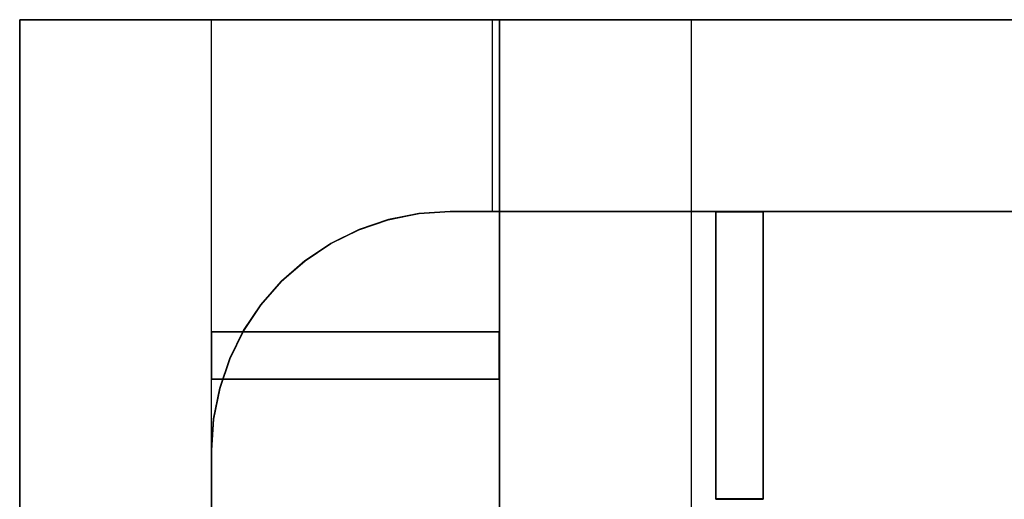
# Model space of a CAD drawing. Header units: millimetres. Extents: x -35 to 33166, y -35 to 31591.
# Tile 90 of 100: x 11435 to 11956, y 1755 to 2009. Entities that reach past the tile are written whole.
import ezdxf

# ---------------------------------------------------------------- set-up
doc = ezdxf.new("R2010")
doc.units = ezdxf.units.MM
doc.header["$LTSCALE"] = 25.4
doc.layers.get('0').update_dxf_attribs({"true_color": 0xffffff})
doc.layers.add('ICF - L1', color=7, linetype='Continuous', true_color=0xb4b464)
doc.layers.add('ICF - L2', color=7, linetype='Continuous', true_color=0x64ff64)

# ---------------------------------------------------------------- blocks, each defined once
blk = doc.blocks.new('6XR35_90_C_Web')
for p, q in [((-76.07, -46.84, -12.5), (-76.07, 46.84, -12.5)), ((-76.07, 46.84, -12.5), (76.07, 46.84, -12.5)), ((76.07, 46.84, 12.5), (-76.07, 46.84, 12.5)), ((-76.07, 46.84, 12.5), (-76.07, -46.84, 12.5)), ((-76.07, 46.84, -12.5), (-76.07, 46.84, 12.5)), ((76.07, 46.84, -12.5), (76.07, -46.84, -12.5)), ((76.07, -46.84, 12.5), (76.07, 46.84, 12.5)), ((76.07, 46.84, 12.5), (76.07, 46.84, -12.5)), ((76.07, -46.84, -12.5), (-76.07, -46.84, -12.5)), ((-76.07, -46.84, 12.5), (76.07, -46.84, 12.5)), ((-76.07, -46.84, 12.5), (-76.07, -46.84, -12.5)), ((76.07, -46.84, -12.5), (76.07, -46.84, 12.5))]:
    blk.add_line(p, q)
blk = doc.blocks.new('Group8141')
for p, q in [((-1092.2, 0, 0), (0, 0, 0)), ((-737.52, 0, 457.2), (0, 0, 457.2)), ((0, 0, 0), (0, -685.8, 0)), ((0, 0, 0), (0, 0, 457.2)), ((0, 0, 457.2), (0, -685.8, 457.2)), ((-227.79, -101.6, 0), (-1092.2, -101.6, 0)), ((-227.79, -101.6, 457.2), (-737.52, -101.6, 457.2)), ((-211.3, -102.68, 0), (-227.79, -101.6, 0)), ((-227.79, -101.6, 0), (-227.79, -101.6, 457.2)), ((-211.3, -102.68, 457.2), (-227.79, -101.6, 457.2)), ((-195.1, -105.91, 0), (-211.3, -102.68, 0)), ((-211.3, -102.68, 0), (-211.3, -102.68, 457.2)), ((-195.1, -105.91, 457.2), (-211.3, -102.68, 457.2)), ((-179.46, -111.22, 0), (-195.1, -105.91, 0)), ((-179.46, -111.22, 457.2), (-195.1, -105.91, 457.2)), ((-195.1, -105.91, 0), (-195.1, -105.91, 457.2)), ((-164.64, -118.54, 0), (-179.46, -111.22, 0)), ((-179.46, -111.22, 0), (-179.46, -111.22, 457.2)), ((-164.64, -118.54, 457.2), (-179.46, -111.22, 457.2)), ((-150.91, -127.72, 0), (-164.64, -118.54, 0)), ((-150.91, -127.72, 457.2), (-164.64, -118.54, 457.2)), ((-164.64, -118.54, 0), (-164.64, -118.54, 457.2)), ((-138.5, -138.62, 0), (-150.91, -127.72, 0)), ((-138.5, -138.62, 457.2), (-150.91, -127.72, 457.2)), ((-150.91, -127.72, 0), (-150.91, -127.72, 457.2)), ((-127.61, -151.05, 0), (-138.5, -138.62, 0)), ((-138.5, -138.62, 0), (-138.5, -138.62, 457.2)), ((-127.61, -151.05, 457.2), (-138.5, -138.62, 457.2)), ((-118.45, -164.79, 0), (-127.61, -151.05, 0)), ((-118.45, -164.79, 457.2), (-127.61, -151.05, 457.2)), ((-127.61, -151.05, 457.2), (-127.61, -151.05, 0)), ((-111.16, -179.62, 0), (-118.45, -164.79, 0)), ((-118.45, -164.79, 457.2), (-118.45, -164.79, 0)), ((-111.16, -179.62, 457.2), (-118.45, -164.79, 457.2)), ((-111.16, -179.62, 0), (-105.86, -195.27, 0)), ((-105.86, -195.27, 457.2), (-111.16, -179.62, 457.2)), ((-111.16, -179.62, 457.2), (-111.16, -179.62, 0)), ((-105.86, -195.27, 0), (-102.66, -211.47, 0)), ((-102.66, -211.47, 457.2), (-105.86, -195.27, 457.2)), ((-105.86, -195.27, 457.2), (-105.86, -195.27, 0)), ((-102.66, -211.47, 0), (-101.6, -227.96, 0)), ((-101.6, -227.96, 457.2), (-102.66, -211.47, 457.2)), ((-102.66, -211.47, 457.2), (-102.66, -211.47, 0)), ((-101.6, -227.96, 0), (-101.6, -685.8, 0)), ((-101.6, -685.8, 457.2), (-101.6, -227.96, 457.2)), ((-101.6, -227.96, 457.2), (-101.6, -227.96, 0))]:
    blk.add_line(p, q)
blk = doc.blocks.new('6XR35_90_C_MSG#65')
blk.add_blockref('Group8141', (0, 0))
at = {"extrusion": (9.17096e-16, 1, -1.15708e-14)}
blk.add_blockref('6XR35_90_C_Web', (177.8, 99.45, -381), dxfattribs=at)
blk = doc.blocks.new('Group429#1')
for p, q in [((-1092.2, 0, 457.2), (0, 0, 457.2)), ((0, 0), (-1092.2, 0)), ((0, 0), (0, 0, 457.2)), ((0, 0, 457.2), (0, -685.8, 457.2)), ((0, -685.8), (0, 0)), ((-227.79, -101.6, 457.2), (-1092.2, -101.6, 457.2)), ((-1092.2, -101.6), (-227.79, -101.6)), ((-227.79, -101.6), (-227.79, -101.6, 457.2)), ((-227.79, -101.6, 457.2), (-211.3, -102.68, 457.2)), ((-227.79, -101.6), (-211.3, -102.68)), ((-211.3, -102.68, 457.2), (-195.1, -105.91, 457.2)), ((-211.3, -102.68), (-211.3, -102.68, 457.2)), ((-211.3, -102.68), (-195.1, -105.91)), ((-195.1, -105.91, 457.2), (-179.46, -111.22, 457.2)), ((-195.1, -105.91), (-195.1, -105.91, 457.2)), ((-195.1, -105.91), (-179.46, -111.22)), ((-179.46, -111.22, 457.2), (-164.64, -118.53, 457.2)), ((-179.46, -111.22), (-179.46, -111.22, 457.2)), ((-179.46, -111.22), (-164.64, -118.53)), ((-164.64, -118.53, 457.2), (-150.91, -127.72, 457.2)), ((-164.64, -118.53), (-164.64, -118.53, 457.2)), ((-164.64, -118.53), (-150.91, -127.72)), ((-150.91, -127.72, 457.2), (-138.5, -138.62, 457.2)), ((-150.91, -127.72), (-150.91, -127.72, 457.2)), ((-150.91, -127.72), (-138.5, -138.62)), ((-138.5, -138.62, 457.2), (-127.61, -151.05, 457.2)), ((-138.5, -138.62), (-138.5, -138.62, 457.2)), ((-138.5, -138.62), (-127.61, -151.05)), ((-127.61, -151.05, 457.2), (-118.45, -164.79, 457.2)), ((-127.61, -151.05), (-127.61, -151.05, 457.2)), ((-127.61, -151.05), (-118.45, -164.79)), ((-118.45, -164.79, 457.2), (-111.16, -179.62, 457.2)), ((-118.45, -164.79), (-118.45, -164.79, 457.2)), ((-118.45, -164.79), (-111.16, -179.62)), ((-111.16, -179.62, 457.2), (-105.86, -195.27, 457.2)), ((-111.16, -179.62), (-111.16, -179.62, 457.2)), ((-111.16, -179.62), (-105.86, -195.27)), ((-105.86, -195.27, 457.2), (-102.66, -211.47, 457.2)), ((-105.86, -195.27), (-105.86, -195.27, 457.2)), ((-105.86, -195.27), (-102.66, -211.47)), ((-102.66, -211.47, 457.2), (-101.6, -227.96, 457.2)), ((-102.66, -211.47), (-102.66, -211.47, 457.2)), ((-102.66, -211.47), (-101.6, -227.96)), ((-101.6, -685.8, 457.2), (-101.6, -227.96, 457.2)), ((-101.6, -227.96, 457.2), (-101.6, -227.96)), ((-101.6, -227.96), (-101.6, -685.8))]:
    blk.add_line(p, q)
blk = doc.blocks.new('6XR35_90_C')
blk.add_blockref('Group429#1', (0, 0))
at = {"extrusion": (1, -1.02405e-15, 1.15708e-14)}
blk.add_blockref('6XR35_90_C_Web', (-177.67, 358.96, -381), dxfattribs=at)
at = {"extrusion": (1, -1.02405e-15, -1.15708e-14)}
blk.add_blockref('6XR35_90_C_Web', (-177.67, 97.84, -381), dxfattribs=at)
blk = doc.blocks.new('Group8492')
for p, q in [((-1019.34, 0, 0), (0, 0, 0)), ((-1019.34, 0, 457.2), (0, 0, 457.2)), ((0, 0, 0), (0, -685.8, 0)), ((0, 0, 457.2), (0, 0, 0)), ((0, 0, 457.2), (0, -685.8, 457.2)), ((-1019.34, -101.6, 0), (-227.79, -101.6, 0)), ((-1019.34, -101.6, 457.2), (-227.79, -101.6, 457.2)), ((-211.3, -102.68, 0), (-227.79, -101.6, 0)), ((-227.79, -101.6, 457.2), (-227.79, -101.6, 0)), ((-211.3, -102.68, 457.2), (-227.79, -101.6, 457.2)), ((-195.1, -105.91, 0), (-211.3, -102.68, 0)), ((-195.1, -105.91, 457.2), (-211.3, -102.68, 457.2)), ((-211.3, -102.68, 0), (-211.3, -102.68, 457.2)), ((-179.46, -111.22, 0), (-195.1, -105.91, 0)), ((-179.46, -111.22, 457.2), (-195.1, -105.91, 457.2)), ((-195.1, -105.91, 0), (-195.1, -105.91, 457.2)), ((-164.64, -118.53, 0), (-179.46, -111.22, 0)), ((-164.64, -118.53, 457.2), (-179.46, -111.22, 457.2)), ((-179.46, -111.22, 0), (-179.46, -111.22, 457.2)), ((-150.91, -127.72, 0), (-164.64, -118.53, 0)), ((-150.91, -127.72, 457.2), (-164.64, -118.53, 457.2)), ((-164.64, -118.53, 0), (-164.64, -118.53, 457.2)), ((-138.5, -138.62, 0), (-150.91, -127.72, 0)), ((-138.5, -138.62, 457.2), (-150.91, -127.72, 457.2)), ((-150.91, -127.72, 0), (-150.91, -127.72, 457.2)), ((-127.61, -151.05, 0), (-138.5, -138.62, 0)), ((-127.61, -151.05, 457.2), (-138.5, -138.62, 457.2)), ((-138.5, -138.62, 457.2), (-138.5, -138.62, 0)), ((-118.45, -164.79, 0), (-127.61, -151.05, 0)), ((-118.45, -164.79, 457.2), (-127.61, -151.05, 457.2)), ((-127.61, -151.05, 457.2), (-127.61, -151.05, 0)), ((-111.16, -179.62, 0), (-118.45, -164.79, 0)), ((-111.16, -179.62, 457.2), (-118.45, -164.79, 457.2)), ((-118.45, -164.79, 457.2), (-118.45, -164.79, 0)), ((-111.16, -179.62, 0), (-105.86, -195.27, 0)), ((-105.86, -195.27, 457.2), (-111.16, -179.62, 457.2)), ((-111.16, -179.62, 457.2), (-111.16, -179.62, 0)), ((-105.86, -195.27, 0), (-102.66, -211.47, 0)), ((-102.66, -211.47, 457.2), (-105.86, -195.27, 457.2)), ((-105.86, -195.27, 457.2), (-105.86, -195.27, 0)), ((-102.66, -211.47, 0), (-101.6, -227.96, 0)), ((-101.6, -227.96, 457.2), (-102.66, -211.47, 457.2)), ((-102.66, -211.47, 457.2), (-102.66, -211.47, 0)), ((-101.6, -227.96, 0), (-101.6, -685.8, 0)), ((-101.6, -685.8, 457.2), (-101.6, -227.96, 457.2)), ((-101.6, -227.96, 457.2), (-101.6, -227.96, 0))]:
    blk.add_line(p, q)
blk = doc.blocks.new('6XR35_90_C_MSG#96')
blk.add_blockref('Group8492', (0, 0))
at = {"extrusion": (1, -1.02405e-15, 1.15708e-14)}
blk.add_blockref('6XR35_90_C_Web', (-177.67, 358.96, -381), dxfattribs=at)
at = {"extrusion": (1, -1.02405e-15, -1.15708e-14)}
blk.add_blockref('6XR35_90_C_Web', (-177.67, 97.84, -381), dxfattribs=at)
blk = doc.blocks.new('Group8658')
for p, q in [((0, 0, 0), (-737.52, 0, 0)), ((-737.52, 0, 457.2), (0, 0, 457.2)), ((0, 0, 0), (0, -685.8, 0)), ((0, 0, 457.2), (0, 0, 0)), ((0, 0, 457.2), (0, -685.8, 457.2)), ((-227.79, -101.6, 0), (-737.52, -101.6, 0)), ((-227.79, -101.6, 457.2), (-737.52, -101.6, 457.2)), ((-227.79, -101.6, 0), (-211.3, -102.68, 0)), ((-227.79, -101.6, 0), (-227.79, -101.6, 457.2)), ((-211.3, -102.68, 457.2), (-227.79, -101.6, 457.2)), ((-211.3, -102.68, 0), (-195.1, -105.91, 0)), ((-195.1, -105.91, 457.2), (-211.3, -102.68, 457.2)), ((-211.3, -102.68, 0), (-211.3, -102.68, 457.2)), ((-195.1, -105.91, 0), (-179.46, -111.22, 0)), ((-179.46, -111.22, 457.2), (-195.1, -105.91, 457.2)), ((-195.1, -105.91, 0), (-195.1, -105.91, 457.2)), ((-164.64, -118.54, 0), (-179.46, -111.22, 0)), ((-164.64, -118.54, 457.2), (-179.46, -111.22, 457.2)), ((-179.46, -111.22, 0), (-179.46, -111.22, 457.2)), ((-150.91, -127.72, 0), (-164.64, -118.54, 0)), ((-150.91, -127.72, 457.2), (-164.64, -118.54, 457.2)), ((-164.64, -118.54, 0), (-164.64, -118.54, 457.2)), ((-138.5, -138.62, 0), (-150.91, -127.72, 0)), ((-138.5, -138.62, 457.2), (-150.91, -127.72, 457.2)), ((-150.91, -127.72, 0), (-150.91, -127.72, 457.2)), ((-127.61, -151.05, 0), (-138.5, -138.62, 0)), ((-127.61, -151.05, 457.2), (-138.5, -138.62, 457.2)), ((-138.5, -138.62, 0), (-138.5, -138.62, 457.2)), ((-118.45, -164.79, 0), (-127.61, -151.05, 0)), ((-118.45, -164.79, 457.2), (-127.61, -151.05, 457.2)), ((-127.61, -151.05, 457.2), (-127.61, -151.05, 0)), ((-111.16, -179.62, 0), (-118.45, -164.79, 0)), ((-111.16, -179.62, 457.2), (-118.45, -164.79, 457.2)), ((-118.45, -164.79, 457.2), (-118.45, -164.79, 0)), ((-111.16, -179.62, 0), (-105.86, -195.27, 0)), ((-105.86, -195.27, 457.2), (-111.16, -179.62, 457.2)), ((-111.16, -179.62, 457.2), (-111.16, -179.62, 0)), ((-105.86, -195.27, 0), (-102.66, -211.47, 0)), ((-102.66, -211.47, 457.2), (-105.86, -195.27, 457.2)), ((-105.86, -195.27, 457.2), (-105.86, -195.27, 0)), ((-102.66, -211.47, 0), (-101.6, -227.96, 0)), ((-101.6, -227.96, 457.2), (-102.66, -211.47, 457.2)), ((-102.66, -211.47, 457.2), (-102.66, -211.47, 0)), ((-101.6, -227.96, 0), (-101.6, -685.8, 0)), ((-101.6, -685.8, 457.2), (-101.6, -227.96, 457.2)), ((-101.6, -227.96, 457.2), (-101.6, -227.96, 0))]:
    blk.add_line(p, q)
blk = doc.blocks.new('6XR35_90_C_MSG#131')
blk.add_blockref('Group8658', (0, 0))
at = {"extrusion": (9.17096e-16, 1, -1.15708e-14)}
blk.add_blockref('6XR35_90_C_Web', (177.8, 99.45, -381), dxfattribs=at)
at = {"extrusion": (9.17096e-16, 1, 1.15708e-14)}
blk.add_blockref('6XR35_90_C_Web', (177.8, 360.57, -381), dxfattribs=at)
blk = doc.blocks.new('Group#1504')
for p, q in [((-1019.34, 0, 0), (0, 0, 0)), ((-1019.34, 0, 457.2), (0, 0, 457.2)), ((0, 0, 0), (0, -685.8, 0)), ((0, 0, 457.2), (0, 0, 0)), ((0, 0, 457.2), (0, -685.8, 457.2)), ((-1019.34, -101.6, 0), (-227.79, -101.6, 0)), ((-1019.34, -101.6, 457.2), (-227.79, -101.6, 457.2)), ((-211.3, -102.68, 0), (-227.79, -101.6, 0)), ((-227.79, -101.6, 457.2), (-227.79, -101.6, 0)), ((-211.3, -102.68, 457.2), (-227.79, -101.6, 457.2)), ((-195.1, -105.91, 0), (-211.3, -102.68, 0)), ((-195.1, -105.91, 457.2), (-211.3, -102.68, 457.2)), ((-211.3, -102.68, 0), (-211.3, -102.68, 457.2)), ((-179.46, -111.22, 0), (-195.1, -105.91, 0)), ((-179.46, -111.22, 457.2), (-195.1, -105.91, 457.2)), ((-195.1, -105.91, 0), (-195.1, -105.91, 457.2)), ((-164.64, -118.53, 0), (-179.46, -111.22, 0)), ((-164.64, -118.53, 457.2), (-179.46, -111.22, 457.2)), ((-179.46, -111.22, 0), (-179.46, -111.22, 457.2)), ((-150.91, -127.72, 0), (-164.64, -118.53, 0)), ((-150.91, -127.72, 457.2), (-164.64, -118.53, 457.2)), ((-164.64, -118.53, 0), (-164.64, -118.53, 457.2)), ((-138.5, -138.62, 0), (-150.91, -127.72, 0)), ((-138.5, -138.62, 457.2), (-150.91, -127.72, 457.2)), ((-150.91, -127.72, 0), (-150.91, -127.72, 457.2)), ((-127.61, -151.05, 0), (-138.5, -138.62, 0)), ((-127.61, -151.05, 457.2), (-138.5, -138.62, 457.2)), ((-138.5, -138.62, 457.2), (-138.5, -138.62, 0)), ((-118.45, -164.79, 0), (-127.61, -151.05, 0)), ((-118.45, -164.79, 457.2), (-127.61, -151.05, 457.2)), ((-127.61, -151.05, 457.2), (-127.61, -151.05, 0)), ((-111.16, -179.62, 0), (-118.45, -164.79, 0)), ((-111.16, -179.62, 457.2), (-118.45, -164.79, 457.2)), ((-118.45, -164.79, 457.2), (-118.45, -164.79, 0)), ((-111.16, -179.62, 0), (-105.86, -195.27, 0)), ((-105.86, -195.27, 457.2), (-111.16, -179.62, 457.2)), ((-111.16, -179.62, 457.2), (-111.16, -179.62, 0)), ((-105.86, -195.27, 0), (-102.66, -211.47, 0)), ((-102.66, -211.47, 457.2), (-105.86, -195.27, 457.2)), ((-105.86, -195.27, 457.2), (-105.86, -195.27, 0)), ((-102.66, -211.47, 0), (-101.6, -227.96, 0)), ((-101.6, -227.96, 457.2), (-102.66, -211.47, 457.2)), ((-102.66, -211.47, 457.2), (-102.66, -211.47, 0)), ((-101.6, -227.96, 0), (-101.6, -685.8, 0)), ((-101.6, -685.8, 457.2), (-101.6, -227.96, 457.2)), ((-101.6, -227.96, 457.2), (-101.6, -227.96, 0))]:
    blk.add_line(p, q)
blk = doc.blocks.new('6XR35_90_C_MSG#167')
blk.add_blockref('Group#1504', (0, 0))
at = {"extrusion": (1, -1.02405e-15, 1.15708e-14)}
blk.add_blockref('6XR35_90_C_Web', (-177.67, 358.96, -381), dxfattribs=at)
at = {"extrusion": (1, -1.02405e-15, -1.15708e-14)}
blk.add_blockref('6XR35_90_C_Web', (-177.67, 97.84, -381), dxfattribs=at)
blk = doc.blocks.new('Group9296')
for p, q in [((-737.52, 0, 457.2), (0, 0, 457.2)), ((0, 0, 0), (-737.52, 0, 0)), ((0, 0, 457.2), (0, 0, 0)), ((0, 0, 0), (0, -685.8, 0)), ((0, 0, 457.2), (0, -685.8, 457.2)), ((-227.79, -101.6, 457.2), (-737.52, -101.6, 457.2)), ((-227.79, -101.6, 0), (-737.52, -101.6, 0)), ((-227.79, -101.6, 0), (-227.79, -101.6, 457.2)), ((-227.79, -101.6, 0), (-211.3, -102.68, 0)), ((-211.3, -102.68, 457.2), (-227.79, -101.6, 457.2)), ((-211.3, -102.68, 0), (-195.1, -105.91, 0)), ((-195.1, -105.91, 457.2), (-211.3, -102.68, 457.2)), ((-211.3, -102.68, 0), (-211.3, -102.68, 457.2)), ((-195.1, -105.91, 0), (-179.46, -111.22, 0)), ((-179.46, -111.22, 457.2), (-195.1, -105.91, 457.2)), ((-195.1, -105.91, 0), (-195.1, -105.91, 457.2)), ((-164.64, -118.54, 0), (-179.46, -111.22, 0)), ((-164.64, -118.54, 457.2), (-179.46, -111.22, 457.2)), ((-179.46, -111.22, 0), (-179.46, -111.22, 457.2)), ((-150.91, -127.72, 0), (-164.64, -118.54, 0)), ((-150.91, -127.72, 457.2), (-164.64, -118.54, 457.2)), ((-164.64, -118.54, 0), (-164.64, -118.54, 457.2)), ((-138.5, -138.62, 0), (-150.91, -127.72, 0)), ((-138.5, -138.62, 457.2), (-150.91, -127.72, 457.2)), ((-150.91, -127.72, 0), (-150.91, -127.72, 457.2)), ((-127.61, -151.05, 0), (-138.5, -138.62, 0)), ((-127.61, -151.05, 457.2), (-138.5, -138.62, 457.2)), ((-138.5, -138.62, 0), (-138.5, -138.62, 457.2)), ((-118.45, -164.79, 0), (-127.61, -151.05, 0)), ((-118.45, -164.79, 457.2), (-127.61, -151.05, 457.2)), ((-127.61, -151.05, 457.2), (-127.61, -151.05, 0)), ((-111.16, -179.62, 0), (-118.45, -164.79, 0)), ((-111.16, -179.62, 457.2), (-118.45, -164.79, 457.2)), ((-118.45, -164.79, 457.2), (-118.45, -164.79, 0)), ((-111.16, -179.62, 0), (-105.86, -195.27, 0)), ((-105.86, -195.27, 457.2), (-111.16, -179.62, 457.2)), ((-111.16, -179.62, 457.2), (-111.16, -179.62, 0)), ((-105.86, -195.27, 0), (-102.66, -211.47, 0)), ((-102.66, -211.47, 457.2), (-105.86, -195.27, 457.2)), ((-105.86, -195.27, 457.2), (-105.86, -195.27, 0)), ((-102.66, -211.47, 0), (-101.6, -227.96, 0)), ((-101.6, -227.96, 457.2), (-102.66, -211.47, 457.2)), ((-102.66, -211.47, 457.2), (-102.66, -211.47, 0)), ((-101.6, -227.96, 0), (-101.6, -685.8, 0)), ((-101.6, -685.8, 457.2), (-101.6, -227.96, 457.2)), ((-101.6, -227.96, 457.2), (-101.6, -227.96, 0))]:
    blk.add_line(p, q)
blk = doc.blocks.new('6XR35_90_C_MSG#204')
blk.add_blockref('Group9296', (0, 0))
at = {"extrusion": (9.17096e-16, 1, -1.15708e-14)}
blk.add_blockref('6XR35_90_C_Web', (177.8, 99.45, -381), dxfattribs=at)
at = {"extrusion": (9.17096e-16, 1, 1.15708e-14)}
blk.add_blockref('6XR35_90_C_Web', (177.8, 360.57, -381), dxfattribs=at)
blk = doc.blocks.new('Group#3557')
for p, q in [((-1092.2, 0, 457.2), (0, 0, 457.2)), ((-1019.34, 0, 0), (0, 0, 0)), ((0, 0, 457.2), (0, 0, 0)), ((0, 0, 457.2), (0, -685.8, 457.2)), ((0, 0, 0), (0, -685.8, 0)), ((-227.79, -101.6, 457.2), (-1092.2, -101.6, 457.2)), ((-1019.34, -101.6, 0), (-227.79, -101.6, 0)), ((-227.79, -101.6, 0), (-227.79, -101.6, 457.2)), ((-211.3, -102.68, 457.2), (-227.79, -101.6, 457.2)), ((-211.3, -102.68, 0), (-227.79, -101.6, 0)), ((-195.1, -105.91, 457.2), (-211.3, -102.68, 457.2)), ((-195.1, -105.91, 0), (-211.3, -102.68, 0)), ((-211.3, -102.68, 0), (-211.3, -102.68, 457.2)), ((-179.46, -111.22, 457.2), (-195.1, -105.91, 457.2)), ((-179.46, -111.22, 0), (-195.1, -105.91, 0)), ((-195.1, -105.91, 0), (-195.1, -105.91, 457.2)), ((-164.64, -118.53, 457.2), (-179.46, -111.22, 457.2)), ((-164.64, -118.53, 0), (-179.46, -111.22, 0)), ((-179.46, -111.22, 0), (-179.46, -111.22, 457.2)), ((-150.91, -127.72, 457.2), (-164.64, -118.53, 457.2)), ((-150.91, -127.72, 0), (-164.64, -118.53, 0)), ((-164.64, -118.53, 0), (-164.64, -118.53, 457.2)), ((-138.5, -138.62, 457.2), (-150.91, -127.72, 457.2)), ((-138.5, -138.62, 0), (-150.91, -127.72, 0)), ((-150.91, -127.72, 0), (-150.91, -127.72, 457.2)), ((-127.61, -151.05, 457.2), (-138.5, -138.62, 457.2)), ((-127.61, -151.05, 0), (-138.5, -138.62, 0)), ((-138.5, -138.62, 0), (-138.5, -138.62, 457.2)), ((-118.45, -164.79, 457.2), (-127.61, -151.05, 457.2)), ((-118.45, -164.79, 0), (-127.61, -151.05, 0)), ((-127.61, -151.05, 457.2), (-127.61, -151.05, 0)), ((-111.16, -179.62, 457.2), (-118.45, -164.79, 457.2)), ((-111.16, -179.62, 0), (-118.45, -164.79, 0)), ((-118.45, -164.79, 457.2), (-118.45, -164.79, 0)), ((-105.86, -195.27, 457.2), (-111.16, -179.62, 457.2)), ((-111.16, -179.62, 0), (-105.86, -195.27, 0)), ((-111.16, -179.62, 457.2), (-111.16, -179.62, 0)), ((-102.66, -211.47, 457.2), (-105.86, -195.27, 457.2)), ((-105.86, -195.27, 0), (-102.66, -211.47, 0)), ((-105.86, -195.27, 457.2), (-105.86, -195.27, 0)), ((-101.6, -227.96, 457.2), (-102.66, -211.47, 457.2)), ((-102.66, -211.47, 0), (-101.6, -227.96, 0)), ((-102.66, -211.47, 457.2), (-102.66, -211.47, 0)), ((-101.6, -685.8, 457.2), (-101.6, -227.96, 457.2)), ((-101.6, -227.96, 0), (-101.6, -685.8, 0)), ((-101.6, -227.96, 457.2), (-101.6, -227.96, 0))]:
    blk.add_line(p, q)
blk = doc.blocks.new('6XR35_90_C_MSG#236')
blk.add_blockref('Group#3557', (0, 0))
at = {"extrusion": (1, -1.02405e-15, 1.15708e-14)}
blk.add_blockref('6XR35_90_C_Web', (-177.67, 358.96, -381), dxfattribs=at)
at = {"extrusion": (1, -1.02405e-15, -1.15708e-14)}
blk.add_blockref('6XR35_90_C_Web', (-177.67, 97.84, -381), dxfattribs=at)
blk = doc.blocks.new('Group#3986')
for p, q in [((-0.02, 0, 98.33), (-1092.2, 0, 98.33)), ((-1092.2, 0, 250.87), (-0.02, 0, 250.87)), ((-0.02, 0, 0), (-1092.2, 0, 0)), ((-1092.2, 0, 457.2), (-0.02, 0, 457.2)), ((-0.02, -250.29, 98.33), (-0.02, 0, 98.33)), ((-0.02, -250.29, 250.87), (-0.02, 0, 250.87)), ((-0.02, 0, 250.87), (-0.02, 0, 98.33)), ((-0.02, 0, 0), (-0.02, 0, 98.33)), ((-0.02, 0, 250.87), (-0.02, 0, 457.2)), ((-0.02, -685.8, 457.2), (-0.02, 0, 457.2)), ((-0.02, 0, 0), (-0.02, -685.8, 0)), ((-1092.2, -101.6, 98.33), (-227.79, -101.6, 98.33)), ((-227.79, -101.6, 250.87), (-1092.2, -101.6, 250.87)), ((-1092.2, -101.6, 0), (-227.79, -101.6, 0)), ((-227.79, -101.6, 457.2), (-1092.2, -101.6, 457.2)), ((-227.79, -101.6, 98.33), (-211.3, -102.68, 98.33)), ((-211.3, -102.68, 250.87), (-227.79, -101.6, 250.87)), ((-227.79, -101.6, 0), (-227.79, -101.6, 98.33)), ((-227.79, -101.6, 250.87), (-227.79, -101.6, 457.2)), ((-227.79, -101.6, 0), (-211.3, -102.68, 0)), ((-211.3, -102.68, 457.2), (-227.79, -101.6, 457.2)), ((-211.3, -102.68, 98.33), (-195.1, -105.91, 98.33)), ((-195.1, -105.91, 250.87), (-211.3, -102.68, 250.87)), ((-211.3, -102.68, 98.33), (-211.3, -102.68, 0)), ((-211.3, -102.68, 0), (-195.1, -105.91, 0)), ((-211.3, -102.68, 457.2), (-211.3, -102.68, 250.87)), ((-195.1, -105.91, 457.2), (-211.3, -102.68, 457.2)), ((-195.1, -105.91, 98.33), (-179.46, -111.22, 98.33)), ((-179.46, -111.22, 250.87), (-195.1, -105.91, 250.87)), ((-195.1, -105.91, 98.33), (-195.1, -105.91, 0)), ((-195.1, -105.91, 0), (-179.46, -111.22, 0)), ((-195.1, -105.91, 457.2), (-195.1, -105.91, 250.87)), ((-179.46, -111.22, 457.2), (-195.1, -105.91, 457.2)), ((-179.46, -111.22, 98.33), (-164.64, -118.54, 98.33)), ((-164.64, -118.54, 250.87), (-179.46, -111.22, 250.87)), ((-179.46, -111.22, 98.33), (-179.46, -111.22, 0)), ((-179.46, -111.22, 0), (-164.64, -118.54, 0)), ((-179.46, -111.22, 457.2), (-179.46, -111.22, 250.87)), ((-164.64, -118.54, 457.2), (-179.46, -111.22, 457.2)), ((-164.64, -118.54, 98.33), (-150.91, -127.72, 98.33)), ((-150.91, -127.72, 250.87), (-164.64, -118.54, 250.87)), ((-164.64, -118.54, 98.33), (-164.64, -118.54, 0)), ((-164.64, -118.54, 0), (-150.91, -127.72, 0)), ((-164.64, -118.54, 457.2), (-164.64, -118.54, 250.87)), ((-150.91, -127.72, 457.2), (-164.64, -118.54, 457.2)), ((-150.91, -127.72, 98.33), (-138.5, -138.62, 98.33)), ((-138.5, -138.62, 250.87), (-150.91, -127.72, 250.87)), ((-150.91, -127.72, 0), (-138.5, -138.62, 0)), ((-150.91, -127.72, 98.33), (-150.91, -127.72, 0)), ((-138.5, -138.62, 457.2), (-150.91, -127.72, 457.2)), ((-150.91, -127.72, 457.2), (-150.91, -127.72, 250.87)), ((-138.5, -138.62, 98.33), (-127.61, -151.05, 98.33)), ((-127.61, -151.05, 250.87), (-138.5, -138.62, 250.87)), ((-138.5, -138.62, 0), (-138.5, -138.62, 98.33)), ((-138.5, -138.62, 0), (-127.61, -151.05, 0)), ((-138.5, -138.62, 457.2), (-138.5, -138.62, 250.87)), ((-127.61, -151.05, 457.2), (-138.5, -138.62, 457.2)), ((-127.61, -151.05, 98.33), (-118.45, -164.79, 98.33)), ((-118.45, -164.79, 250.87), (-127.61, -151.05, 250.87)), ((-127.61, -151.05, 0), (-118.45, -164.79, 0)), ((-127.61, -151.05, 98.33), (-127.61, -151.05, 0)), ((-118.45, -164.79, 457.2), (-127.61, -151.05, 457.2)), ((-127.61, -151.05, 457.2), (-127.61, -151.05, 250.87)), ((-118.45, -164.79, 98.33), (-111.16, -179.62, 98.33)), ((-111.16, -179.62, 250.87), (-118.45, -164.79, 250.87)), ((-118.45, -164.79, 98.33), (-118.45, -164.79, 0)), ((-118.45, -164.79, 0), (-111.16, -179.62, 0)), ((-111.16, -179.62, 457.2), (-118.45, -164.79, 457.2)), ((-118.45, -164.79, 457.2), (-118.45, -164.79, 250.87)), ((-111.16, -179.62, 98.33), (-105.86, -195.27, 98.33)), ((-105.86, -195.27, 250.87), (-111.16, -179.62, 250.87)), ((-111.16, -179.62, 0), (-105.86, -195.27, 0)), ((-111.16, -179.62, 98.33), (-111.16, -179.62, 0)), ((-105.86, -195.27, 457.2), (-111.16, -179.62, 457.2)), ((-111.16, -179.62, 457.2), (-111.16, -179.62, 250.87)), ((-105.86, -195.27, 98.33), (-102.66, -211.47, 98.33)), ((-102.66, -211.47, 250.87), (-105.86, -195.27, 250.87)), ((-105.86, -195.27, 0), (-102.66, -211.47, 0)), ((-105.86, -195.27, 98.33), (-105.86, -195.27, 0)), ((-102.66, -211.47, 457.2), (-105.86, -195.27, 457.2)), ((-105.86, -195.27, 457.2), (-105.86, -195.27, 250.87)), ((-102.66, -211.47, 98.33), (-101.6, -227.96, 98.33)), ((-101.6, -227.96, 250.87), (-102.66, -211.47, 250.87)), ((-102.66, -211.47, 0), (-101.6, -227.96, 0)), ((-102.66, -211.47, 98.33), (-102.66, -211.47, 0)), ((-101.6, -227.96, 457.2), (-102.66, -211.47, 457.2)), ((-102.66, -211.47, 457.2), (-102.66, -211.47, 250.87)), ((-101.6, -227.96, 98.33), (-101.6, -250.29, 98.33)), ((-101.6, -250.29, 250.87), (-101.6, -227.96, 250.87)), ((-101.6, -685.8, 457.2), (-101.6, -227.96, 457.2)), ((-101.6, -227.96, 457.2), (-101.6, -227.96, 250.87)), ((-101.6, -227.96, 98.33), (-101.6, -227.96, 0)), ((-101.6, -227.96, 0), (-101.6, -685.8, 0)), ((-101.6, -250.29, 98.33), (-0.02, -250.29, 98.33)), ((-101.6, -250.29, 250.87), (-0.02, -250.29, 250.87)), ((-101.6, -250.29, 98.33), (-101.6, -250.29, 250.87)), ((-0.02, -250.29, 250.87), (-0.02, -250.29, 98.33))]:
    blk.add_line(p, q)
blk = doc.blocks.new('6XR35_90_C_MSG#275')
blk.add_blockref('Group#3986', (0, 0))
at = {"extrusion": (9.17096e-16, 1, -1.15708e-14)}
blk.add_blockref('6XR35_90_C_Web', (177.8, 99.45, -381), dxfattribs=at)
at = {"extrusion": (9.17096e-16, 1, 1.15708e-14)}
blk.add_blockref('6XR35_90_C_Web', (177.8, 360.57, -381), dxfattribs=at)
blk = doc.blocks.new('Group3573')
at = {"layer": 'ICF - L1', "rotation": 90.00000000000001}
for name, p in [('6XR35_90_C_MSG#65', (11434.91, 2008.52, 357.2)), ('6XR35_90_C_MSG#131', (11434.91, 2008.52, 1271.6)), ('6XR35_90_C_MSG#204', (11434.91, 2008.52, 2186)), ('6XR35_90_C_MSG#275', (11434.91, 2008.52, 3100.4))]:
    blk.add_blockref(name, p, dxfattribs=at)
at = {"layer": 'ICF - L1', "extrusion": (0, 0, -1), "zscale": -1, "rotation": 360}
for name, p in [('6XR35_90_C', (-11434.91, 2008.52, 100)), ('6XR35_90_C_MSG#96', (-11434.91, 2008.52, -814.4)), ('6XR35_90_C_MSG#167', (-11434.91, 2008.52, -1728.8)), ('6XR35_90_C_MSG#236', (-11434.91, 2008.52, -2643.2))]:
    blk.add_blockref(name, p, dxfattribs=at)
blk = doc.blocks.new('Group#4781')
for p, q in [((-1019.34, 0, 0), (0, 0, 0)), ((-1019.34, 0, 457.2), (0, 0, 457.2)), ((0, 0, 0), (0, -685.8, 0)), ((0, 0, 457.2), (0, 0, 0)), ((0, 0, 457.2), (0, -685.8, 457.2)), ((-1019.34, -101.6, 0), (-227.79, -101.6, 0)), ((-1019.34, -101.6, 457.2), (-227.79, -101.6, 457.2)), ((-211.3, -102.68, 0), (-227.79, -101.6, 0)), ((-227.79, -101.6, 457.2), (-227.79, -101.6, 0)), ((-211.3, -102.68, 457.2), (-227.79, -101.6, 457.2)), ((-195.1, -105.91, 0), (-211.3, -102.68, 0)), ((-195.1, -105.91, 457.2), (-211.3, -102.68, 457.2)), ((-211.3, -102.68, 0), (-211.3, -102.68, 457.2)), ((-179.46, -111.22, 0), (-195.1, -105.91, 0)), ((-179.46, -111.22, 457.2), (-195.1, -105.91, 457.2)), ((-195.1, -105.91, 0), (-195.1, -105.91, 457.2)), ((-164.64, -118.53, 0), (-179.46, -111.22, 0)), ((-164.64, -118.53, 457.2), (-179.46, -111.22, 457.2)), ((-179.46, -111.22, 0), (-179.46, -111.22, 457.2)), ((-150.91, -127.72, 0), (-164.64, -118.53, 0)), ((-150.91, -127.72, 457.2), (-164.64, -118.53, 457.2)), ((-164.64, -118.53, 0), (-164.64, -118.53, 457.2)), ((-138.5, -138.62, 0), (-150.91, -127.72, 0)), ((-138.5, -138.62, 457.2), (-150.91, -127.72, 457.2)), ((-150.91, -127.72, 0), (-150.91, -127.72, 457.2)), ((-127.61, -151.05, 0), (-138.5, -138.62, 0)), ((-127.61, -151.05, 457.2), (-138.5, -138.62, 457.2)), ((-138.5, -138.62, 457.2), (-138.5, -138.62, 0)), ((-118.45, -164.79, 0), (-127.61, -151.05, 0)), ((-118.45, -164.79, 457.2), (-127.61, -151.05, 457.2)), ((-127.61, -151.05, 457.2), (-127.61, -151.05, 0)), ((-111.16, -179.62, 0), (-118.45, -164.79, 0)), ((-111.16, -179.62, 457.2), (-118.45, -164.79, 457.2)), ((-118.45, -164.79, 457.2), (-118.45, -164.79, 0)), ((-111.16, -179.62, 0), (-105.86, -195.27, 0)), ((-105.86, -195.27, 457.2), (-111.16, -179.62, 457.2)), ((-111.16, -179.62, 457.2), (-111.16, -179.62, 0)), ((-105.86, -195.27, 0), (-102.66, -211.47, 0)), ((-102.66, -211.47, 457.2), (-105.86, -195.27, 457.2)), ((-105.86, -195.27, 457.2), (-105.86, -195.27, 0)), ((-102.66, -211.47, 0), (-101.6, -227.96, 0)), ((-101.6, -227.96, 457.2), (-102.66, -211.47, 457.2)), ((-102.66, -211.47, 457.2), (-102.66, -211.47, 0)), ((-101.6, -227.96, 0), (-101.6, -685.8, 0)), ((-101.6, -685.8, 457.2), (-101.6, -227.96, 457.2)), ((-101.6, -227.96, 457.2), (-101.6, -227.96, 0))]:
    blk.add_line(p, q)
blk = doc.blocks.new('6XR35_90_C#3_MSG#45')
blk.add_blockref('Group#4781', (0, 0))
at = {"extrusion": (1, -1.02405e-15, 1.15708e-14)}
blk.add_blockref('6XR35_90_C_Web', (-177.67, 358.96, -381), dxfattribs=at)
at = {"extrusion": (1, -1.02405e-15, -1.15708e-14)}
blk.add_blockref('6XR35_90_C_Web', (-177.67, 97.84, -381), dxfattribs=at)
blk = doc.blocks.new('6XR35_90_C#3')
blk.add_blockref('Group429#1', (0, 0))
at = {"extrusion": (1, -1.02405e-15, 1.15708e-14)}
blk.add_blockref('6XR35_90_C_Web', (-177.67, 358.96, -381), dxfattribs=at)
at = {"extrusion": (1, -1.02405e-15, -1.15708e-14)}
blk.add_blockref('6XR35_90_C_Web', (-177.67, 97.84, -381), dxfattribs=at)
at = {"extrusion": (9.17096e-16, 1, -1.15708e-14)}
blk.add_blockref('6XR35_90_C_Web', (177.8, 99.45, -381), dxfattribs=at)
at = {"extrusion": (9.17096e-16, 1, 1.15708e-14)}
blk.add_blockref('6XR35_90_C_Web', (177.8, 360.57, -381), dxfattribs=at)
blk = doc.blocks.new('Group10006')
for p, q in [((-1092.2, 0, 457.2), (0, 0, 457.2)), ((-1019.34, 0, 0), (0, 0, 0)), ((0, 0, 0), (0, -685.8, 0)), ((0, 0, 457.2), (0, 0, 0)), ((0, 0, 457.2), (0, -685.8, 457.2)), ((-227.79, -101.6, 457.2), (-1092.2, -101.6, 457.2)), ((-1019.34, -101.6, 0), (-227.79, -101.6, 0)), ((-211.3, -102.68, 0), (-227.79, -101.6, 0)), ((-227.79, -101.6, 0), (-227.79, -101.6, 457.2)), ((-211.3, -102.68, 457.2), (-227.79, -101.6, 457.2)), ((-195.1, -105.91, 0), (-211.3, -102.68, 0)), ((-195.1, -105.91, 457.2), (-211.3, -102.68, 457.2)), ((-211.3, -102.68, 0), (-211.3, -102.68, 457.2)), ((-179.46, -111.22, 0), (-195.1, -105.91, 0)), ((-179.46, -111.22, 457.2), (-195.1, -105.91, 457.2)), ((-195.1, -105.91, 0), (-195.1, -105.91, 457.2)), ((-164.64, -118.53, 0), (-179.46, -111.22, 0)), ((-164.64, -118.53, 457.2), (-179.46, -111.22, 457.2)), ((-179.46, -111.22, 0), (-179.46, -111.22, 457.2)), ((-150.91, -127.72, 0), (-164.64, -118.53, 0)), ((-150.91, -127.72, 457.2), (-164.64, -118.53, 457.2)), ((-164.64, -118.53, 0), (-164.64, -118.53, 457.2)), ((-138.5, -138.62, 0), (-150.91, -127.72, 0)), ((-138.5, -138.62, 457.2), (-150.91, -127.72, 457.2)), ((-150.91, -127.72, 0), (-150.91, -127.72, 457.2)), ((-127.61, -151.05, 0), (-138.5, -138.62, 0)), ((-127.61, -151.05, 457.2), (-138.5, -138.62, 457.2)), ((-138.5, -138.62, 0), (-138.5, -138.62, 457.2)), ((-118.45, -164.79, 0), (-127.61, -151.05, 0)), ((-118.45, -164.79, 457.2), (-127.61, -151.05, 457.2)), ((-127.61, -151.05, 457.2), (-127.61, -151.05, 0)), ((-111.16, -179.62, 0), (-118.45, -164.79, 0)), ((-111.16, -179.62, 457.2), (-118.45, -164.79, 457.2)), ((-118.45, -164.79, 457.2), (-118.45, -164.79, 0)), ((-111.16, -179.62, 0), (-105.86, -195.27, 0)), ((-105.86, -195.27, 457.2), (-111.16, -179.62, 457.2)), ((-111.16, -179.62, 457.2), (-111.16, -179.62, 0)), ((-105.86, -195.27, 0), (-102.66, -211.47, 0)), ((-102.66, -211.47, 457.2), (-105.86, -195.27, 457.2)), ((-105.86, -195.27, 457.2), (-105.86, -195.27, 0)), ((-102.66, -211.47, 0), (-101.6, -227.96, 0)), ((-101.6, -227.96, 457.2), (-102.66, -211.47, 457.2)), ((-102.66, -211.47, 457.2), (-102.66, -211.47, 0)), ((-101.6, -227.96, 0), (-101.6, -685.8, 0)), ((-101.6, -685.8, 457.2), (-101.6, -227.96, 457.2)), ((-101.6, -227.96, 457.2), (-101.6, -227.96, 0))]:
    blk.add_line(p, q)
blk = doc.blocks.new('6XR35_90_C#3_MSG#66')
blk.add_blockref('Group10006', (0, 0))
at = {"extrusion": (1, -1.02405e-15, 1.15708e-14)}
blk.add_blockref('6XR35_90_C_Web', (-177.67, 358.96, -381), dxfattribs=at)
at = {"extrusion": (1, -1.02405e-15, -1.15708e-14)}
blk.add_blockref('6XR35_90_C_Web', (-177.67, 97.84, -381), dxfattribs=at)
blk = doc.blocks.new('Group10405')
for p, q in [((-355.6, 0, 124.2), (-1092.2, 0, 124.2)), ((-1092.2, 0, 0), (0, 0, 0)), ((-355.6, -101.6, 124.2), (-355.6, 0, 124.2)), ((-355.6, -101.6, 457.2), (-355.6, 0, 457.2)), ((-355.6, 0, 457.2), (-355.6, 0, 124.2)), ((-355.6, 0, 457.2), (0, 0, 457.2)), ((0, 0, 457.2), (0, 0, 0)), ((0, 0, 0), (0, -685.8, 0)), ((0, 0, 457.2), (0, -685.8, 457.2)), ((-1092.2, -101.6, 124.2), (-355.6, -101.6, 124.2)), ((-1092.2, -101.6, 0), (-227.79, -101.6, 0)), ((-355.6, -101.6, 124.2), (-355.6, -101.6, 457.2)), ((-227.79, -101.6, 457.2), (-355.6, -101.6, 457.2)), ((-227.79, -101.6, 457.2), (-227.79, -101.6, 0)), ((-211.3, -102.68, 0), (-227.79, -101.6, 0)), ((-211.3, -102.68, 457.2), (-227.79, -101.6, 457.2)), ((-195.1, -105.91, 0), (-211.3, -102.68, 0)), ((-211.3, -102.68, 0), (-211.3, -102.68, 457.2)), ((-195.1, -105.91, 457.2), (-211.3, -102.68, 457.2)), ((-179.46, -111.22, 0), (-195.1, -105.91, 0)), ((-179.46, -111.22, 457.2), (-195.1, -105.91, 457.2)), ((-195.1, -105.91, 0), (-195.1, -105.91, 457.2)), ((-164.64, -118.53, 0), (-179.46, -111.22, 0)), ((-179.46, -111.22, 0), (-179.46, -111.22, 457.2)), ((-164.64, -118.53, 457.2), (-179.46, -111.22, 457.2)), ((-150.91, -127.72, 0), (-164.64, -118.53, 0)), ((-150.91, -127.72, 457.2), (-164.64, -118.53, 457.2)), ((-164.64, -118.53, 0), (-164.64, -118.53, 457.2)), ((-138.5, -138.62, 0), (-150.91, -127.72, 0)), ((-138.5, -138.62, 457.2), (-150.91, -127.72, 457.2)), ((-150.91, -127.72, 0), (-150.91, -127.72, 457.2)), ((-127.61, -151.05, 0), (-138.5, -138.62, 0)), ((-138.5, -138.62, 0), (-138.5, -138.62, 457.2)), ((-127.61, -151.05, 457.2), (-138.5, -138.62, 457.2)), ((-118.45, -164.79, 0), (-127.61, -151.05, 0)), ((-118.45, -164.79, 457.2), (-127.61, -151.05, 457.2)), ((-127.61, -151.05, 457.2), (-127.61, -151.05, 0)), ((-111.16, -179.62, 0), (-118.45, -164.79, 0)), ((-118.45, -164.79, 457.2), (-118.45, -164.79, 0)), ((-111.16, -179.62, 457.2), (-118.45, -164.79, 457.2)), ((-111.16, -179.62, 0), (-105.86, -195.27, 0)), ((-105.86, -195.27, 457.2), (-111.16, -179.62, 457.2)), ((-111.16, -179.62, 457.2), (-111.16, -179.62, 0)), ((-105.86, -195.27, 0), (-102.66, -211.47, 0)), ((-102.66, -211.47, 457.2), (-105.86, -195.27, 457.2)), ((-105.86, -195.27, 457.2), (-105.86, -195.27, 0)), ((-102.66, -211.47, 0), (-101.6, -227.96, 0)), ((-101.6, -227.96, 457.2), (-102.66, -211.47, 457.2)), ((-102.66, -211.47, 457.2), (-102.66, -211.47, 0)), ((-101.6, -227.96, 0), (-101.6, -685.8, 0)), ((-101.6, -685.8, 457.2), (-101.6, -227.96, 457.2)), ((-101.6, -227.96, 457.2), (-101.6, -227.96, 0))]:
    blk.add_line(p, q)
blk = doc.blocks.new('Group10409')
for p, q in [((-76.07, 26.36, 12.5), (76.07, 26.36, 12.5)), ((76.07, 26.36, -12.5), (-76.07, 26.36, -12.5)), ((-76.07, 26.36, -12.5), (-76.07, 26.36, 12.5)), ((-76.07, -46.84, -12.5), (-76.07, 26.36, -12.5)), ((-76.07, -46.84, 12.5), (-76.07, 26.36, 12.5)), ((76.07, 26.36, 12.5), (76.07, 26.36, -12.5)), ((76.07, -46.84, -12.5), (76.07, 26.36, -12.5)), ((76.07, -46.84, 12.5), (76.07, 26.36, 12.5)), ((-76.07, -46.84, -12.5), (76.07, -46.84, -12.5)), ((76.07, -46.84, 12.5), (-76.07, -46.84, 12.5)), ((-76.07, -46.84, 12.5), (-76.07, -46.84, -12.5)), ((76.07, -46.84, 12.5), (76.07, -46.84, -12.5))]:
    blk.add_line(p, q)
blk = doc.blocks.new('6XR35_90_C#3_MSG#95')
blk.add_blockref('Group10405', (0, 0))
at = {"extrusion": (1, -1.02405e-15, -1.15708e-14)}
blk.add_blockref('Group10409', (-177.67, 97.84, -381), dxfattribs=at)
blk = doc.blocks.new('6XR35_96_S_Web')
for p, q in [((-76.07, -46.84, -12.5), (-76.07, 46.84, -12.5)), ((-76.07, 46.84, -12.5), (76.07, 46.84, -12.5)), ((76.07, 46.84, 12.5), (-76.07, 46.84, 12.5)), ((-76.07, 46.84, 12.5), (-76.07, -46.84, 12.5)), ((-76.07, 46.84, -12.5), (-76.07, 46.84, 12.5)), ((76.07, 46.84, -12.5), (76.07, -46.84, -12.5)), ((76.07, -46.84, 12.5), (76.07, 46.84, 12.5)), ((76.07, 46.84, 12.5), (76.07, 46.84, -12.5)), ((76.07, -46.84, -12.5), (-76.07, -46.84, -12.5)), ((-76.07, -46.84, 12.5), (76.07, -46.84, 12.5)), ((-76.07, -46.84, 12.5), (-76.07, -46.84, -12.5)), ((76.07, -46.84, -12.5), (76.07, -46.84, 12.5))]:
    blk.add_line(p, q)
blk = doc.blocks.new('Group#5309')
for p, q in [((-101.6, 2703.449, 159.512), (-101.6, 1346.2, 159.512)), ((-101.6, 2703.449), (-101.6, 1346.2)), ((0, 1346.2, 159.512), (0, 2703.449, 159.512)), ((0, 2703.449), (0, 1346.2)), ((-101.6, 1346.2, 159.512), (0, 1346.2, 159.512)), ((-101.6, 1346.2, 159.512), (-101.6, 1346.2)), ((-101.6, 1346.2), (0, 1346.2)), ((0, 1346.2), (0, 1346.2, 159.512))]:
    blk.add_line(p, q)
blk = doc.blocks.new('Group#5310')
for p, q in [((-355.6, 2703.449, 159.512), (-355.6, 1346.2, 159.512)), ((-355.6, 2703.449), (-355.6, 1346.2)), ((-254, 1346.2, 159.512), (-254, 2703.449, 159.512)), ((-254, 2703.449), (-254, 1346.2)), ((-355.6, 1346.2, 159.512), (-254, 1346.2, 159.512)), ((-355.6, 1346.2), (-254, 1346.2)), ((-355.6, 1346.2, 159.512), (-355.6, 1346.2)), ((-254, 1346.2), (-254, 1346.2, 159.512))]:
    blk.add_line(p, q)
blk = doc.blocks.new('6XR35_96_S#1_M#8')
for name in ['Group#5310', 'Group#5309']:
    blk.add_blockref(name, (0, 0))
at = {"extrusion": (9.72607e-16, 1, -1.15708e-14)}
blk.add_blockref('6XR35_96_S_Web', (177.67, 97.84, 1524), dxfattribs=at)
blk = doc.blocks.new('Group3664')
at = {"layer": 'ICF - L2', "extrusion": (0, 0, -1), "zscale": -1, "rotation": 360}
for name, p in [('6XR35_90_C#3_MSG#45', (-11434.91, 2008.52, -4472)), ('6XR35_90_C#3', (-11434.91, 2008.52, -3557.6)), ('6XR35_90_C#3_MSG#66', (-11434.91, 2008.52, -5386.4)), ('6XR35_90_C#3_MSG#95', (-11434.91, 2008.52, -6300.8))]:
    blk.add_blockref(name, p, dxfattribs=at)
at = {"layer": 'ICF - L2'}
for name, p, rotation in [('6XR35_90_C#3', (11434.91, 2008.52, 4014.8), 90.00000000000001), ('6XR35_90_C#3', (11434.91, 2008.52, 4929.2), 90.00000000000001), ('6XR35_90_C#3', (11434.91, 2008.52, 5843.6), 90.00000000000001), ('6XR35_96_S#1_M#8', (11434.91, 3354.72, 6758), 180)]:
    blk.add_blockref(name, p, dxfattribs=dict(at, rotation=rotation))

msp = doc.modelspace()

# ---------------------------------------------------------------- block references
for name in ['Group3573', 'Group3664']:
    msp.add_blockref(name, (0, 0))

doc.saveas('drawing.dxf')
